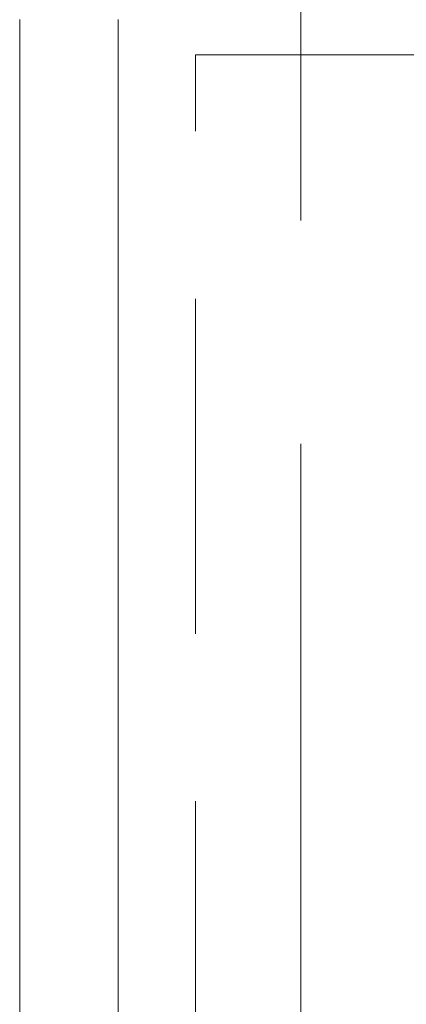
# Model space of a CAD drawing. Header units: centimetres. Extents: x -2424 to 1783, y 5 to 2907.
# Tile 11 of 94: x -1253 to -1198, y 1693 to 1833. Entities that reach past the tile are written whole.
import ezdxf

# ---------------------------------------------------------------- set-up
doc = ezdxf.new("R2010")
doc.units = ezdxf.units.CM
doc.linetypes.add('Hidden', pattern=[71.4375, 47.625, -23.8125])
doc.linetypes.add('Oś', pattern=[222.25, 127, -31.75, 31.75, -31.75])
for name, color, linetype, lineweight in [('A-DETL', 90, 'Continuous', 9), ('A-WALL', 113, 'Continuous', 13), ('S-GRID', 1, 'Continuous', 13)]:
    doc.layers.add(name, color=color, linetype=linetype, lineweight=lineweight)

msp = doc.modelspace()

# ---------------------------------------------------------------- linework, layer by layer
at = {"layer": 'A-DETL', "color": 251, "linetype": 'Hidden', "lineweight": 9}
for p, q in [((-1227.62, 1828.33), (-576.62, 1828.33)), ((-1227.62, 1388.83), (-1227.62, 1828.33))]:
    msp.add_line(p, q, dxfattribs=at)
at = {"layer": 'A-WALL', "color": 251, "lineweight": 9}
for p, q in [((-1252.62, 1833.33), (-1252.62, 1663.33)), ((-1238.62, 1663.33), (-1238.62, 1833.33))]:
    msp.add_line(p, q, dxfattribs=at)
at = {"layer": 'S-GRID', "color": 251, "linetype": 'Oś', "lineweight": 9}
msp.add_line((-1212.62, 2884.27), (-1212.62, 27.13), dxfattribs=at)

doc.saveas('drawing.dxf')
